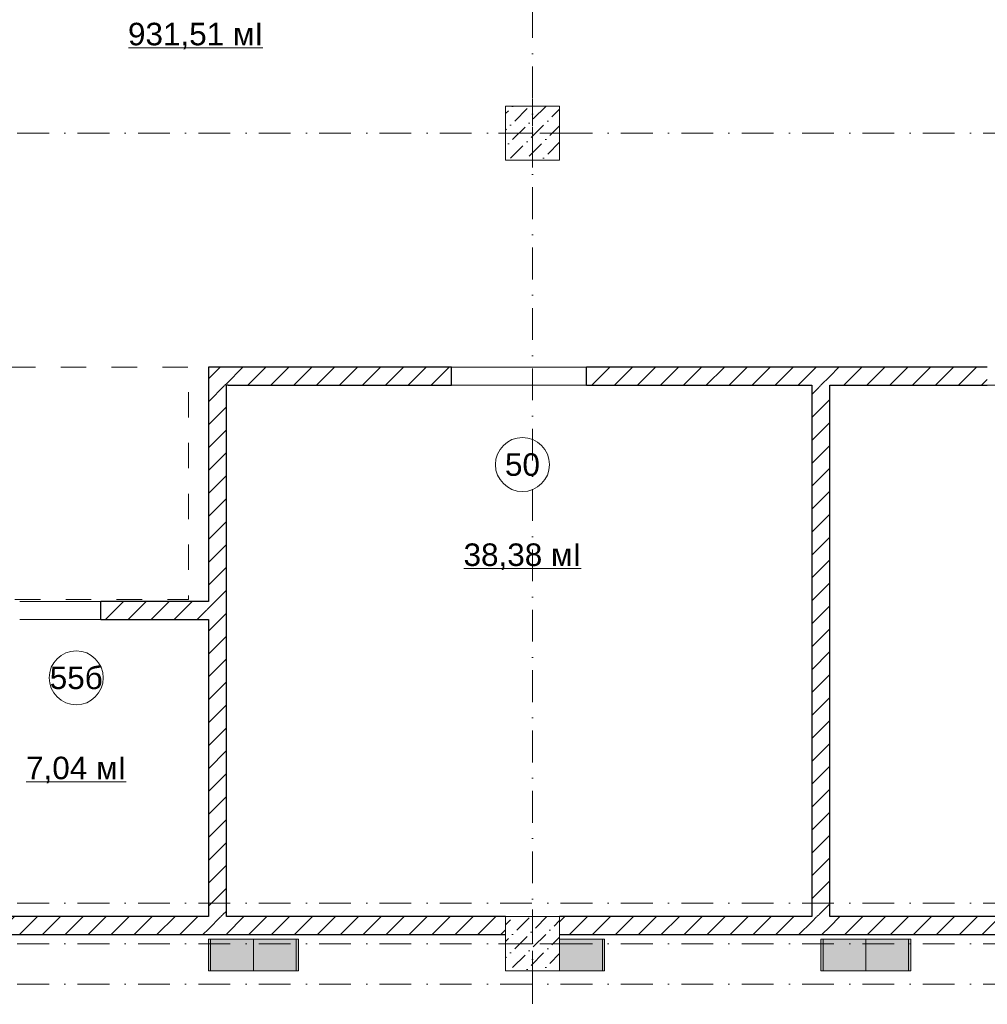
# Model space of a CAD drawing. Header units: millimetres. Extents: x -2890 to 117730, y -526 to 88572.
# Tile 27 of 65: x 44391 to 55136, y 43623 to 54556. Entities that reach past the tile are written whole.
import ezdxf

# ---------------------------------------------------------------- set-up
doc = ezdxf.new("R2010")
doc.units = ezdxf.units.MM
doc.header["$MEASUREMENT"] = 0
doc.set_wipeout_variables(frame=1)
for name, pattern in [('Wipeout_Contour', [1000, 0, -1000]), ('Штриховая', [564.444447, 282.222223, -282.222223]), ('Штрихпунктирная', [6.702778, 3.527778, -1.763889, 0, -1.411111])]:
    doc.linetypes.add(name, pattern=pattern)
for name, color, linetype in [('Конструктив - Колонны', 7, 'Continuous'), ('Конструктив - Стены Блок 200 нов', 7, 'Continuous'), ('Шкафы_Скрытые', 7, 'Continuous'), ('Элемент Модели - Зона', 7, 'Continuous'), ('Элемент Модели - Оси', 7, 'Continuous')]:
    doc.layers.add(name, color=color, linetype=linetype)
doc.styles.add('СГЕНЕРИР_СТИЛЬ_4', font='arial.ttf')
pattern_1 = [(45, (-30913.89, 8295.99), (-127.27922, 127.27922), [])]
pattern_2 = [(45, (-30913.9, 8296), (-183.84776, 183.84776), [195, -65, 0, -65]), (45, (-30890.9, 8502.82), (-183.84776, 183.84776), [195, -65, 0, -65])]

msp = doc.modelspace()

# ---------------------------------------------------------------- linework, layer by layer
at = {"layer": 'Шкафы_Скрытые', "color": 7, "linetype": 'Continuous', "lineweight": 15, "ltscale": 100}
for p, q in [((46486.1, 43996), (46511.1, 43996)), ((47486.1, 43996), (47461.1, 43996)), ((50886.2, 43996), (50861.2, 43996)), ((53286.2, 43996), (53311.2, 43996)), ((54286.2, 43996), (54261.2, 43996))]:
    msp.add_line(p, q, dxfattribs=at)
at = {"layer": 'Элемент Модели - Зона', "color": 7, "linetype": 'Continuous', "lineweight": 0, "ltscale": 100}
for p, q in [((45599.2, 54244), (47089.5, 54244)), ((49323.3, 48462.5), (50623.9, 48462.5)), ((44463.2, 46094.5), (45574, 46094.5))]:
    msp.add_line(p, q, dxfattribs=at)
at = {"layer": 'Элемент Модели - Зона', "color": 7, "linetype": 'Continuous', "lineweight": 0, "ltscale": 100, "flags": 128}
for points in [[(50273.6, 49616.1, 1), (49673.6, 49616.1, 1)], [(45318.6, 47248.1, 1), (44718.6, 47248.1, 1)]]:
    msp.add_lwpolyline(points, format="xyb", close=True, dxfattribs=at)
at = {"layer": 'Элемент Модели - Оси', "color": 7, "linetype": 'Штрихпунктирная', "lineweight": 15, "ltscale": 100}
msp.add_line((3470.8, 43846), (114954, 43846), dxfattribs=at)

# ---------------------------------------------------------------- texts
at = {"layer": 'Элемент Модели - Зона', "color": 7, "linetype": 'Continuous', "lineweight": 0, "ltscale": 100, "char_height": 250, "attachment_point": 5, "style": 'СГЕНЕРИР_СТИЛЬ_4'}
for s, insert in [('\\A1;931,51 мІ', (46344.4, 54373.3)), ('\\A1;50', (49973.6, 49614)), ('\\A1;38,38 мІ', (49973.6, 48591.8)), ('\\A1;55б', (45018.6, 47246.6)), ('\\A1;7,04 мІ', (45018.6, 46223.8))]:
    msp.add_mtext(s, dxfattribs=dict(at, insert=insert))

# ---------------------------------------------------------------- wipeouts: each hides what was drawn before it
at = {"color": 254, "linetype": 'Wipeout_Contour', "lineweight": 0, "ltscale": 100}
for points, layer in [([(49786.2, 52996), (50386.2, 52996), (50386.2, 53596), (49786.2, 53596)], 'Конструктив - Колонны'), ([(46685.8, 50696), (46485.8, 50696), (46685.8, 50496)], 'Конструктив - Стены Блок 200 нов'), ([(53185.4, 50476), (53385.4, 50476), (53385.4, 50496), (53185.4, 50496)], 'Конструктив - Стены Блок 200 нов'), ([(46685.8, 44596), (46685.8, 44396), (49786.2, 44396), (49786.2, 44596)], 'Конструктив - Стены Блок 200 нов'), ([(53385.4, 44596), (53385.4, 44396), (58436.1, 44396), (58436.1, 44596)], 'Конструктив - Стены Блок 200 нов')]:
    msp.add_wipeout(points, dxfattribs=at).dxf.layer = layer

# ---------------------------------------------------------------- next in the draw order: hatches: boundary and pattern name
at = {"layer": 'Конструктив - Колонны', "linetype": 'Continuous', "lineweight": 15, "ltscale": 100}
h = msp.add_hatch(dxfattribs=at)
h.set_pattern_fill('БЕТОН_01_0006', scale=100, style=0, pattern_type=2)
h.set_pattern_definition(pattern_2)
h.paths.add_polyline_path([(49786.2, 52996), (50386.2, 52996), (50386.2, 53596), (49786.2, 53596)])
at = {"layer": 'Конструктив - Стены Блок 200 нов', "linetype": 'Continuous', "lineweight": 5, "ltscale": 100}
h = msp.add_hatch(dxfattribs=at)
h.set_pattern_fill('БЛОКИ_БЕТОННЫЕ_ЭФФЕКТИВН_7F', scale=100, style=0, pattern_type=2)
h.set_pattern_definition(pattern_1)
h.paths.add_polyline_path([(46685.8, 50696), (46485.8, 50696), (46685.8, 50496)])
h = msp.add_hatch(dxfattribs=at)
h.set_pattern_fill('БЛОКИ_БЕТОННЫЕ_ЭФФЕКТИВН_7F', scale=100, style=0, pattern_type=2)
h.set_pattern_definition(pattern_1)
h.paths.add_polyline_path([(53185.4, 50476), (53385.4, 50476), (53385.4, 50496), (53185.4, 50496)])
h = msp.add_hatch(dxfattribs=at)
h.set_pattern_fill('БЛОКИ_БЕТОННЫЕ_ЭФФЕКТИВН_7F', scale=100, style=0, pattern_type=2)
h.set_pattern_definition(pattern_1)
h.paths.add_polyline_path([(46685.8, 44596), (46685.8, 44396), (49786.2, 44396), (49786.2, 44596)])
h = msp.add_hatch(dxfattribs=at)
h.set_pattern_fill('БЛОКИ_БЕТОННЫЕ_ЭФФЕКТИВН_7F', scale=100, style=0, pattern_type=2)
h.set_pattern_definition(pattern_1)
h.paths.add_polyline_path([(53385.4, 44596), (53385.4, 44396), (58436.1, 44396), (58436.1, 44596)])
at = {"layer": 'Шкафы_Скрытые', "linetype": 'Continuous', "lineweight": 0, "ltscale": 100}
for points in [[(47486.1, 43996), (47486.1, 44346), (46986.1, 44346), (46986.1, 43996)], [(54286.2, 43996), (54286.2, 44346), (53786.2, 44346), (53786.2, 43996)]]:
    msp.add_hatch(color=255, dxfattribs=at).paths.add_polyline_path(points)

# ---------------------------------------------------------------- next in the draw order: linework, layer by layer
at = {"layer": 'Конструктив - Колонны', "color": 7, "linetype": 'Continuous', "lineweight": 0, "ltscale": 100}
for p, q in [((50086.2, 53376), (50086.2, 53676)), ((50006.2, 53296), (49706.2, 53296)), ((50166.2, 53296), (50466.2, 53296)), ((50086.2, 53216), (50086.2, 52916))]:
    msp.add_line(p, q, dxfattribs=at)
at = {"layer": 'Конструктив - Колонны', "color": 7, "linetype": 'Continuous', "lineweight": 15, "ltscale": 100, "flags": 128}
msp.add_lwpolyline([(49786.2, 52996), (50386.2, 52996), (50386.2, 53596), (49786.2, 53596)], close=True, dxfattribs=at)
at = {"layer": 'Конструктив - Колонны', "color": 7, "linetype": 'Continuous', "lineweight": 0, "ltscale": 100}
msp.add_point((50086.2, 53296), dxfattribs=at)
at = {"layer": 'Шкафы_Скрытые', "color": 7, "linetype": 'Continuous', "lineweight": 15, "ltscale": 100}
for p, q in [((47461.1, 43996), (47461.1, 44346)), ((54261.2, 43996), (54261.2, 44346))]:
    msp.add_line(p, q, dxfattribs=at)
at = {"layer": 'Шкафы_Скрытые', "color": 7, "linetype": 'Continuous', "lineweight": 15, "ltscale": 100, "flags": 128}
for points in [[(47486.1, 43996), (47486.1, 44346), (46986.1, 44346), (46986.1, 43996)], [(54286.2, 43996), (54286.2, 44346), (53786.2, 44346), (53786.2, 43996)]]:
    msp.add_lwpolyline(points, close=True, dxfattribs=at)
at = {"layer": 'Элемент Модели - Оси', "color": 7, "linetype": 'Штрихпунктирная', "lineweight": 15, "ltscale": 100}
msp.add_line((3470.8, 53296), (114954, 53296), dxfattribs=at)

# ---------------------------------------------------------------- next in the draw order: wipeouts: each hides what was drawn before it
at = {"color": 254, "linetype": 'Wipeout_Contour', "lineweight": 0, "ltscale": 100}
for points in [[(46485.8, 44396), (46685.8, 44396), (46685.8, 44596), (46485.8, 44596)], [(53185.4, 44396), (53385.4, 44396), (53385.4, 44596), (53185.4, 44596)]]:
    msp.add_wipeout(points, dxfattribs=at).dxf.layer = 'Конструктив - Стены Блок 200 нов'

# ---------------------------------------------------------------- next in the draw order: hatches: boundary and pattern name
at = {"layer": 'Конструктив - Стены Блок 200 нов', "linetype": 'Continuous', "lineweight": 5, "ltscale": 100}
h = msp.add_hatch(dxfattribs=at)
h.set_pattern_fill('БЛОКИ_БЕТОННЫЕ_ЭФФЕКТИВН_7F', scale=100, style=0, pattern_type=2)
h.set_pattern_definition(pattern_1)
h.paths.add_polyline_path([(46485.8, 44396), (46685.8, 44396), (46685.8, 44596), (46485.8, 44596)])
h = msp.add_hatch(dxfattribs=at)
h.set_pattern_fill('БЛОКИ_БЕТОННЫЕ_ЭФФЕКТИВН_7F', scale=100, style=0, pattern_type=2)
h.set_pattern_definition(pattern_1)
h.paths.add_polyline_path([(53185.4, 44396), (53385.4, 44396), (53385.4, 44596), (53185.4, 44596)])
at = {"layer": 'Шкафы_Скрытые', "linetype": 'Continuous', "lineweight": 0, "ltscale": 100}
msp.add_hatch(color=255, dxfattribs=at).paths.add_polyline_path([(53286.2, 43996), (53786.2, 43996), (53786.2, 44346), (53286.2, 44346)])

# ---------------------------------------------------------------- next in the draw order: linework, layer by layer
at = {"layer": 'Конструктив - Стены Блок 200 нов', "color": 7, "linetype": 'Continuous', "lineweight": 30, "ltscale": 100}
for p, q in [((46685.8, 44596), (46685.8, 44616)), ((53385.4, 44596), (53385.4, 44616)), ((49786.2, 44596), (46685.8, 44596)), ((58436.1, 44596), (53385.4, 44596)), ((46685.8, 44396), (49786.2, 44396)), ((53385.4, 44396), (58436.1, 44396))]:
    msp.add_line(p, q, dxfattribs=at)
at = {"layer": 'Шкафы_Скрытые', "color": 7, "linetype": 'Continuous', "lineweight": 15, "ltscale": 100}
msp.add_line((53311.2, 43996), (53311.2, 44346), dxfattribs=at)
at = {"layer": 'Шкафы_Скрытые', "color": 7, "linetype": 'Continuous', "lineweight": 15, "ltscale": 100, "flags": 128}
msp.add_lwpolyline([(53286.2, 43996), (53286.2, 44346), (53786.2, 44346), (53786.2, 43996)], close=True, dxfattribs=at)

# ---------------------------------------------------------------- next in the draw order: wipeouts: each hides what was drawn before it
at = {"color": 254, "linetype": 'Wipeout_Contour', "lineweight": 0, "ltscale": 100}
for points in [[(44285.8, 44396), (46485.8, 44396), (46485.8, 44596), (44285.8, 44596)], [(50386.2, 44596), (50386.2, 44396), (53185.4, 44396), (53185.4, 44596)]]:
    msp.add_wipeout(points, dxfattribs=at).dxf.layer = 'Конструктив - Стены Блок 200 нов'

# ---------------------------------------------------------------- next in the draw order: hatches: boundary and pattern name
at = {"layer": 'Конструктив - Стены Блок 200 нов', "linetype": 'Continuous', "lineweight": 5, "ltscale": 100}
h = msp.add_hatch(dxfattribs=at)
h.set_pattern_fill('БЛОКИ_БЕТОННЫЕ_ЭФФЕКТИВН_7F', scale=100, style=0, pattern_type=2)
h.set_pattern_definition(pattern_1)
h.paths.add_polyline_path([(44285.8, 44396), (46485.8, 44396), (46485.8, 44596), (44285.8, 44596)])
h = msp.add_hatch(dxfattribs=at)
h.set_pattern_fill('БЛОКИ_БЕТОННЫЕ_ЭФФЕКТИВН_7F', scale=100, style=0, pattern_type=2)
h.set_pattern_definition(pattern_1)
h.paths.add_polyline_path([(50386.2, 44596), (50386.2, 44396), (53185.4, 44396), (53185.4, 44596)])
at = {"layer": 'Шкафы_Скрытые', "linetype": 'Continuous', "lineweight": 0, "ltscale": 100}
msp.add_hatch(color=255, dxfattribs=at).paths.add_polyline_path([(46486.1, 43996), (46986.1, 43996), (46986.1, 44346), (46486.1, 44346)])

# ---------------------------------------------------------------- next in the draw order: linework, layer by layer
at = {"layer": 'Конструктив - Стены Блок 200 нов', "color": 7, "linetype": 'Continuous', "lineweight": 30, "ltscale": 100}
for p, q in [((46485.8, 44616), (46485.8, 44596)), ((53185.4, 44616), (53185.4, 44596)), ((46485.8, 44596), (44285.8, 44596)), ((53185.4, 44596), (50386.2, 44596)), ((44285.8, 44396), (46485.8, 44396)), ((46485.8, 44396), (46685.8, 44396)), ((50386.2, 44396), (53185.4, 44396)), ((53185.4, 44396), (53385.4, 44396))]:
    msp.add_line(p, q, dxfattribs=at)
at = {"layer": 'Шкафы_Скрытые', "color": 7, "linetype": 'Continuous', "lineweight": 15, "ltscale": 100}
for p, q in [((46511.1, 43996), (46511.1, 44346)), ((50861.2, 43996), (50861.2, 44346))]:
    msp.add_line(p, q, dxfattribs=at)
at = {"layer": 'Шкафы_Скрытые', "color": 7, "linetype": 'Continuous', "lineweight": 15, "ltscale": 100, "flags": 128}
msp.add_lwpolyline([(46486.1, 43996), (46486.1, 44346), (46986.1, 44346), (46986.1, 43996)], close=True, dxfattribs=at)

# ---------------------------------------------------------------- next in the draw order: wipeouts: each hides what was drawn before it
at = {"color": 254, "linetype": 'Wipeout_Contour', "lineweight": 0, "ltscale": 100}
for points, layer in [([(49786.2, 43996), (50386.2, 43996), (50386.2, 44596), (49786.2, 44596)], 'Конструктив - Колонны'), ([(46485.8, 44596), (46685.8, 44596), (46685.8, 44616), (46485.8, 44616)], 'Конструктив - Стены Блок 200 нов'), ([(53185.4, 44596), (53385.4, 44596), (53385.4, 44616), (53185.4, 44616)], 'Конструктив - Стены Блок 200 нов')]:
    msp.add_wipeout(points, dxfattribs=at).dxf.layer = layer

# ---------------------------------------------------------------- next in the draw order: hatches: boundary and pattern name
at = {"layer": 'Конструктив - Колонны', "linetype": 'Continuous', "lineweight": 15, "ltscale": 100}
h = msp.add_hatch(dxfattribs=at)
h.set_pattern_fill('БЕТОН_01_0006', scale=100, style=0, pattern_type=2)
h.set_pattern_definition(pattern_2)
h.paths.add_polyline_path([(49786.2, 43996), (50386.2, 43996), (50386.2, 44596), (49786.2, 44596)])
at = {"layer": 'Конструктив - Стены Блок 200 нов', "linetype": 'Continuous', "lineweight": 5, "ltscale": 100}
h = msp.add_hatch(dxfattribs=at)
h.set_pattern_fill('БЛОКИ_БЕТОННЫЕ_ЭФФЕКТИВН_7F', scale=100, style=0, pattern_type=2)
h.set_pattern_definition(pattern_1)
h.paths.add_polyline_path([(46485.8, 44596), (46685.8, 44596), (46685.8, 44616), (46485.8, 44616)])
h = msp.add_hatch(dxfattribs=at)
h.set_pattern_fill('БЛОКИ_БЕТОННЫЕ_ЭФФЕКТИВН_7F', scale=100, style=0, pattern_type=2)
h.set_pattern_definition(pattern_1)
h.paths.add_polyline_path([(53185.4, 44596), (53385.4, 44596), (53385.4, 44616), (53185.4, 44616)])
at = {"layer": 'Шкафы_Скрытые', "linetype": 'Continuous', "lineweight": 0, "ltscale": 100}
msp.add_hatch(color=255, dxfattribs=at).paths.add_polyline_path([(50886.2, 43996), (50886.2, 44346), (50386.2, 44346), (50386.2, 43996)])

# ---------------------------------------------------------------- next in the draw order: linework, layer by layer
at = {"layer": 'Конструктив - Колонны', "color": 7, "linetype": 'Continuous', "lineweight": 0, "ltscale": 100}
for p, q in [((50086.2, 44376), (50086.2, 44676)), ((50006.2, 44296), (49706.2, 44296)), ((50166.2, 44296), (50466.2, 44296)), ((50086.2, 44216), (50086.2, 43916))]:
    msp.add_line(p, q, dxfattribs=at)
at = {"layer": 'Конструктив - Колонны', "color": 7, "linetype": 'Continuous', "lineweight": 15, "ltscale": 100, "flags": 128}
msp.add_lwpolyline([(49786.2, 43996), (50386.2, 43996), (50386.2, 44596), (49786.2, 44596)], close=True, dxfattribs=at)
at = {"layer": 'Конструктив - Колонны', "color": 7, "linetype": 'Continuous', "lineweight": 0, "ltscale": 100}
msp.add_point((50086.2, 44296), dxfattribs=at)
at = {"layer": 'Шкафы_Скрытые', "color": 7, "linetype": 'Continuous', "lineweight": 15, "ltscale": 100, "flags": 128}
msp.add_lwpolyline([(50886.2, 43996), (50886.2, 44346), (50386.2, 44346), (50386.2, 43996)], close=True, dxfattribs=at)
at = {"layer": 'Элемент Модели - Оси', "color": 7, "linetype": 'Штрихпунктирная', "lineweight": 15, "ltscale": 100}
for p, q in [((50086.1, 82191.7), (50086.1, 15620.8)), ((3470.8, 44296), (114954, 44296))]:
    msp.add_line(p, q, dxfattribs=at)

# ---------------------------------------------------------------- next in the draw order: wipeouts: each hides what was drawn before it
at = {"color": 254, "linetype": 'Wipeout_Contour', "lineweight": 0, "ltscale": 100}
for points in [[(53385.4, 44616), (53385.4, 50476), (53185.4, 50476), (53185.4, 44616)], [(46485.8, 47896), (46485.8, 44616), (46685.8, 44616), (46685.8, 47896)]]:
    msp.add_wipeout(points, dxfattribs=at).dxf.layer = 'Конструктив - Стены Блок 200 нов'

# ---------------------------------------------------------------- next in the draw order: hatches: boundary and pattern name
at = {"layer": 'Конструктив - Стены Блок 200 нов', "linetype": 'Continuous', "lineweight": 5, "ltscale": 100}
h = msp.add_hatch(dxfattribs=at)
h.set_pattern_fill('БЛОКИ_БЕТОННЫЕ_ЭФФЕКТИВН_7F', scale=100, style=0, pattern_type=2)
h.set_pattern_definition(pattern_1)
h.paths.add_polyline_path([(53385.4, 44616), (53385.4, 50476), (53185.4, 50476), (53185.4, 44616)])
h = msp.add_hatch(dxfattribs=at)
h.set_pattern_fill('БЛОКИ_БЕТОННЫЕ_ЭФФЕКТИВН_7F', scale=100, style=0, pattern_type=2)
h.set_pattern_definition(pattern_1)
h.paths.add_polyline_path([(46485.8, 47896), (46485.8, 44616), (46685.8, 44616), (46685.8, 47896)])

# ---------------------------------------------------------------- next in the draw order: linework, layer by layer
at = {"layer": 'Конструктив - Стены Блок 200 нов', "color": 7, "linetype": 'Continuous', "lineweight": 30, "ltscale": 100}
for p, q in [((53185.4, 50496), (53185.4, 50476)), ((53185.4, 50476), (53185.4, 44616)), ((53385.4, 50476), (53385.4, 50496)), ((53385.4, 44616), (53385.4, 50476)), ((46485.8, 44616), (46485.8, 44596)), ((46685.8, 44596), (46685.8, 44616)), ((53185.4, 44616), (53185.4, 44596)), ((53385.4, 44596), (53385.4, 44616))]:
    msp.add_line(p, q, dxfattribs=at)
at = {"layer": 'Элемент Модели - Оси', "color": 7, "linetype": 'Штрихпунктирная', "lineweight": 15, "ltscale": 100}
msp.add_line((3470.8, 44746), (114954, 44746), dxfattribs=at)

# ---------------------------------------------------------------- next in the draw order: wipeouts: each hides what was drawn before it
at = {"color": 254, "linetype": 'Wipeout_Contour', "lineweight": 0, "ltscale": 100}
for points in [[(53385.4, 50496), (55135.6, 50496), (55135.6, 50696), (53385.4, 50696)], [(46485.8, 48096), (46485.8, 47896), (46685.8, 47896), (46685.8, 48096)]]:
    msp.add_wipeout(points, dxfattribs=at).dxf.layer = 'Конструктив - Стены Блок 200 нов'

# ---------------------------------------------------------------- next in the draw order: hatches: boundary and pattern name
at = {"layer": 'Конструктив - Стены Блок 200 нов', "linetype": 'Continuous', "lineweight": 5, "ltscale": 100}
h = msp.add_hatch(dxfattribs=at)
h.set_pattern_fill('БЛОКИ_БЕТОННЫЕ_ЭФФЕКТИВН_7F', scale=100, style=0, pattern_type=2)
h.set_pattern_definition(pattern_1)
h.paths.add_polyline_path([(53385.4, 50496), (55135.6, 50496), (55135.6, 50696), (53385.4, 50696)])
h = msp.add_hatch(dxfattribs=at)
h.set_pattern_fill('БЛОКИ_БЕТОННЫЕ_ЭФФЕКТИВН_7F', scale=100, style=0, pattern_type=2)
h.set_pattern_definition(pattern_1)
h.paths.add_polyline_path([(46485.8, 48096), (46485.8, 47896), (46685.8, 47896), (46685.8, 48096)])

# ---------------------------------------------------------------- next in the draw order: linework, layer by layer
at = {"layer": 'Конструктив - Стены Блок 200 нов', "color": 7, "linetype": 'Continuous', "lineweight": 15, "ltscale": 100}
msp.add_line((57635.6, 50496), (55135.6, 50496), dxfattribs=at)
msp.add_line((57635.6, 50496), (55135.6, 50496), dxfattribs=at)
at = {"layer": 'Конструктив - Стены Блок 200 нов', "color": 7, "linetype": 'Continuous', "lineweight": 30, "ltscale": 100}
for p, q in [((46465.8, 47896), (46485.8, 47896)), ((46485.8, 47896), (46485.8, 44616)), ((46685.8, 44616), (46685.8, 47896))]:
    msp.add_line(p, q, dxfattribs=at)

# ---------------------------------------------------------------- next in the draw order: wipeouts: each hides what was drawn before it
at = {"color": 254, "linetype": 'Wipeout_Contour', "lineweight": 0, "ltscale": 100}
for points in [[(53185.4, 50496), (53385.4, 50496), (53385.4, 50696), (53185.4, 50696)], [(46485.8, 50496), (46485.8, 48096), (46685.8, 48096), (46685.8, 50496)]]:
    msp.add_wipeout(points, dxfattribs=at).dxf.layer = 'Конструктив - Стены Блок 200 нов'

# ---------------------------------------------------------------- next in the draw order: hatches: boundary and pattern name
at = {"layer": 'Конструктив - Стены Блок 200 нов', "linetype": 'Continuous', "lineweight": 5, "ltscale": 100}
h = msp.add_hatch(dxfattribs=at)
h.set_pattern_fill('БЛОКИ_БЕТОННЫЕ_ЭФФЕКТИВН_7F', scale=100, style=0, pattern_type=2)
h.set_pattern_definition(pattern_1)
h.paths.add_polyline_path([(53185.4, 50496), (53385.4, 50496), (53385.4, 50696), (53185.4, 50696)])
h = msp.add_hatch(dxfattribs=at)
h.set_pattern_fill('БЛОКИ_БЕТОННЫЕ_ЭФФЕКТИВН_7F', scale=100, style=0, pattern_type=2)
h.set_pattern_definition(pattern_1)
h.paths.add_polyline_path([(46485.8, 50496), (46485.8, 48096), (46685.8, 48096), (46685.8, 50496)])

# ---------------------------------------------------------------- next in the draw order: linework, layer by layer
at = {"layer": 'Конструктив - Стены Блок 200 нов', "color": 7, "linetype": 'Continuous', "lineweight": 30, "ltscale": 100}
for p, q in [((55135.6, 50696), (53385.4, 50696)), ((53385.4, 50476), (53385.4, 50496)), ((53385.4, 50496), (55135.6, 50496)), ((46485.8, 48096), (46465.8, 48096)), ((46685.8, 47896), (46685.8, 48096))]:
    msp.add_line(p, q, dxfattribs=at)

# ---------------------------------------------------------------- next in the draw order: wipeouts: each hides what was drawn before it
at = {"color": 254, "linetype": 'Wipeout_Contour', "lineweight": 0, "ltscale": 100}
for points in [[(46485.8, 50496), (46685.8, 50496), (46485.8, 50696)], [(50685.8, 50496), (53185.4, 50496), (53185.4, 50696), (50685.8, 50696)]]:
    msp.add_wipeout(points, dxfattribs=at).dxf.layer = 'Конструктив - Стены Блок 200 нов'

# ---------------------------------------------------------------- next in the draw order: hatches: boundary and pattern name
at = {"layer": 'Конструктив - Стены Блок 200 нов', "linetype": 'Continuous', "lineweight": 5, "ltscale": 100}
h = msp.add_hatch(dxfattribs=at)
h.set_pattern_fill('БЛОКИ_БЕТОННЫЕ_ЭФФЕКТИВН_7F', scale=100, style=0, pattern_type=2)
h.set_pattern_definition(pattern_1)
h.paths.add_polyline_path([(46485.8, 50496), (46685.8, 50496), (46485.8, 50696)])
h = msp.add_hatch(dxfattribs=at)
h.set_pattern_fill('БЛОКИ_БЕТОННЫЕ_ЭФФЕКТИВН_7F', scale=100, style=0, pattern_type=2)
h.set_pattern_definition(pattern_1)
h.paths.add_polyline_path([(50685.8, 50496), (53185.4, 50496), (53185.4, 50696), (50685.8, 50696)])

# ---------------------------------------------------------------- next in the draw order: linework, layer by layer
at = {"layer": 'Конструктив - Стены Блок 200 нов', "color": 7, "linetype": 'Continuous', "lineweight": 30, "ltscale": 100}
for p, q in [((46685.8, 50696), (46485.8, 50696)), ((46485.8, 50696), (46485.8, 50496)), ((53185.4, 50696), (50685.8, 50696)), ((50685.8, 50591), (50685.8, 50696)), ((53385.4, 50696), (53185.4, 50696)), ((50685.8, 50496), (50685.8, 50591)), ((46485.8, 50496), (46485.8, 48096)), ((46705.8, 50496), (46685.8, 50496)), ((46685.8, 48096), (46685.8, 50496)), ((50685.8, 50496), (53185.4, 50496)), ((53185.4, 50496), (53185.4, 50476))]:
    msp.add_line(p, q, dxfattribs=at)

# ---------------------------------------------------------------- next in the draw order: wipeouts: each hides what was drawn before it
at = {"color": 254, "linetype": 'Wipeout_Contour', "lineweight": 0, "ltscale": 100}
for points in [[(46685.8, 50496), (49185.8, 50496), (49185.8, 50696), (46685.8, 50696)], [(46465.8, 48096), (46465.8, 47896), (46485.8, 47896), (46485.8, 48096)]]:
    msp.add_wipeout(points, dxfattribs=at).dxf.layer = 'Конструктив - Стены Блок 200 нов'

# ---------------------------------------------------------------- next in the draw order: hatches: boundary and pattern name
at = {"layer": 'Конструктив - Стены Блок 200 нов', "linetype": 'Continuous', "lineweight": 5, "ltscale": 100}
h = msp.add_hatch(dxfattribs=at)
h.set_pattern_fill('БЛОКИ_БЕТОННЫЕ_ЭФФЕКТИВН_7F', scale=100, style=0, pattern_type=2)
h.set_pattern_definition(pattern_1)
h.paths.add_polyline_path([(46685.8, 50496), (49185.8, 50496), (49185.8, 50696), (46685.8, 50696)])
h = msp.add_hatch(dxfattribs=at)
h.set_pattern_fill('БЛОКИ_БЕТОННЫЕ_ЭФФЕКТИВН_7F', scale=100, style=0, pattern_type=2)
h.set_pattern_definition(pattern_1)
h.paths.add_polyline_path([(46465.8, 48096), (46465.8, 47896), (46485.8, 47896), (46485.8, 48096)])

# ---------------------------------------------------------------- next in the draw order: linework, layer by layer
at = {"layer": 'Конструктив - Стены Блок 200 нов', "color": 7, "linetype": 'Continuous', "lineweight": 30, "ltscale": 100}
for p, q in [((46685.8, 50696), (46485.8, 50696)), ((49185.8, 50696), (46685.8, 50696)), ((49185.8, 50591), (49185.8, 50696)), ((49185.8, 50496), (49185.8, 50591)), ((46705.8, 50496), (46685.8, 50496)), ((46705.8, 50496), (49185.8, 50496))]:
    msp.add_line(p, q, dxfattribs=at)
at = {"layer": 'Конструктив - Стены Блок 200 нов', "color": 7, "linetype": 'Continuous', "lineweight": 15, "ltscale": 100}
for p, q in [((50685.8, 50696), (49185.8, 50696)), ((50685.8, 50696), (49185.8, 50696)), ((50685.8, 50496), (49185.8, 50496)), ((50685.8, 50496), (49185.8, 50496))]:
    msp.add_line(p, q, dxfattribs=at)

# ---------------------------------------------------------------- next in the draw order: wipeouts: each hides what was drawn before it
at = {"color": 254, "linetype": 'Wipeout_Contour', "lineweight": 0, "ltscale": 100}
msp.add_wipeout([(45290.8, 47896), (46465.8, 47896), (46465.8, 48096), (45290.8, 48096)], dxfattribs=at).dxf.layer = 'Конструктив - Стены Блок 200 нов'

# ---------------------------------------------------------------- next in the draw order: hatches: boundary and pattern name
at = {"layer": 'Конструктив - Стены Блок 200 нов', "linetype": 'Continuous', "lineweight": 5, "ltscale": 100}
h = msp.add_hatch(dxfattribs=at)
h.set_pattern_fill('БЛОКИ_БЕТОННЫЕ_ЭФФЕКТИВН_7F', scale=100, style=0, pattern_type=2)
h.set_pattern_definition(pattern_1)
h.paths.add_polyline_path([(45290.8, 47896), (46465.8, 47896), (46465.8, 48096), (45290.8, 48096)])

# ---------------------------------------------------------------- next in the draw order: linework, layer by layer
at = {"layer": 'Конструктив - Стены Блок 200 нов', "color": 7, "linetype": 'Continuous', "lineweight": 15, "ltscale": 100}
for p, q in [((45290.8, 48096), (44390.8, 48096)), ((45290.8, 48096), (44390.8, 48096)), ((45290.8, 47896), (44390.8, 47896)), ((45290.8, 47896), (44390.8, 47896))]:
    msp.add_line(p, q, dxfattribs=at)
at = {"layer": 'Конструктив - Стены Блок 200 нов', "color": 7, "linetype": 'Continuous', "lineweight": 30, "ltscale": 100}
for p, q in [((46465.8, 48096), (45290.8, 48096)), ((45290.8, 47991), (45290.8, 48096)), ((46485.8, 48096), (46465.8, 48096)), ((45290.8, 47896), (45290.8, 47991)), ((45290.8, 47896), (46465.8, 47896)), ((46465.8, 47896), (46485.8, 47896))]:
    msp.add_line(p, q, dxfattribs=at)
at = {"layer": 'Элемент Модели - Зона', "color": 253, "linetype": 'Штриховая', "lineweight": 15, "flags": 128}
msp.add_lwpolyline([(38245.9, 48106), (38245.9, 49006), (38365.9, 49006), (38365.9, 48106), (39065.8, 48106), (39065.8, 48116), (46265.8, 48116), (46265.8, 50696), (31606.1, 50696), (31606.1, 48106), (32506.1, 48106), (32506.1, 49006), (32626.1, 49006), (32626.1, 48106), (33526.1, 48106), (33526.1, 47986), (32626.1, 47986), (32626.1, 47086), (32506.1, 47086), (32506.1, 47986), (31606.1, 47986), (31606.1, 44616), (39065.8, 44616), (39065.8, 47986), (38365.9, 47986), (38365.9, 47086), (38245.9, 47086), (38245.9, 47986), (37345.9, 47986), (37345.9, 48106)], close=True, dxfattribs=at)

doc.saveas('drawing.dxf')
